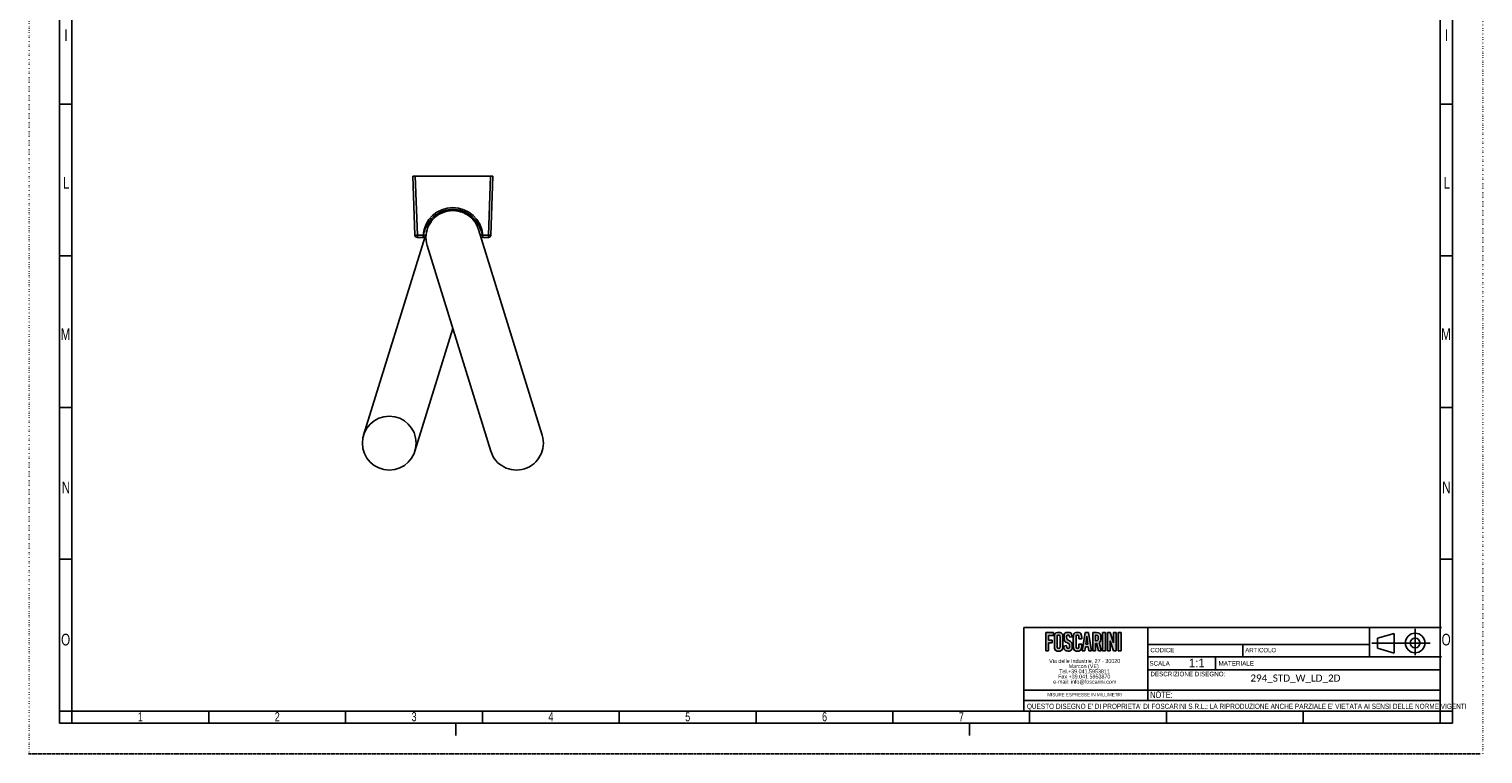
# Model space of a CAD drawing. Extents: x 0 to 594, y 0 to 841.
# Tile 1 of 2: x 0 to 594, y 0 to 296. Entities that reach past the tile are written whole.
import ezdxf
from ezdxf.enums import TextEntityAlignment as Align

# ---------------------------------------------------------------- set-up
doc = ezdxf.new("R2010")
doc.units = 0
doc.linetypes.add('SLD-PUNTI', pattern=[0.635, 0, -0.635])
doc.linetypes.add('SLD-SOLIDO', pattern=[0])
doc.layers.get('0').update_dxf_attribs({"linetype": 'CONTINUOUS'})
for name, color, linetype in [('CARTIGLIO', 7, 'SLD-SOLIDO'), ('DEFAULT', 15, 'SLD-SOLIDO'), ('FORMAT', 7, 'SLD-SOLIDO')]:
    doc.layers.add(name, color=color, linetype=linetype)
doc.styles.add('SLDTEXTSTYLE0', font='ARIAL.TTF', dxfattribs={"width": 0.948})
doc.styles.add('SLDTEXTSTYLE1', font='ARIAL.TTF', dxfattribs={"width": 0.8058})
doc.styles.add('SLDTEXTSTYLE2', font='ARIALN.TTF', dxfattribs={"width": 0.87})
doc.styles.add('SLDTEXTSTYLE3', font='GOTHIC.TTF', dxfattribs={"width": 0.913})
doc.styles.add('SLDTEXTSTYLE4', font='CALIBRI.TTF')
doc.styles.get("Standard").update_dxf_attribs({"font": 'GOTHIC.TTF'})

# ---------------------------------------------------------------- blocks, each defined once
blk = doc.blocks.new('SW_NOTE_0')
at = {"layer": 'CARTIGLIO', "color": 0, "insert": (0, 2.39), "char_height": 1.8521, "attachment_point": 1, "style": 'SLDTEXTSTYLE0'}
blk.add_mtext('DESCRIZIONE DISEGNO:', dxfattribs=at)
blk = doc.blocks.new('SW_NOTE_0_1')
at = {"layer": 'CARTIGLIO', "color": 0, "insert": (0, 2.31), "char_height": 1.793, "attachment_point": 1, "style": 'SLDTEXTSTYLE1'}
blk.add_mtext('CODICE', dxfattribs=at)
blk = doc.blocks.new('SW_NOTE_0_2')
at = {"layer": 'CARTIGLIO', "color": 0, "insert": (0, 2.39), "char_height": 1.851, "attachment_point": 1, "style": 'SLDTEXTSTYLE0'}
blk.add_mtext('SCALA', dxfattribs=at)
blk = doc.blocks.new('SW_NOTE_0_3')
at = {"layer": 'CARTIGLIO', "color": 0, "insert": (0, 2.31), "char_height": 1.793, "attachment_point": 1, "style": 'SLDTEXTSTYLE0'}
blk.add_mtext('ARTICOLO', dxfattribs=at)
blk = doc.blocks.new('SW_NOTE_0_4')
at = {"layer": 'CARTIGLIO', "color": 0, "insert": (0, 2.39), "char_height": 1.851, "attachment_point": 1, "style": 'SLDTEXTSTYLE0'}
blk.add_mtext('MATERIALE', dxfattribs=at)
blk = doc.blocks.new('SW_NOTE_0_5')
at = {"layer": 'DEFAULT', "color": 0, "insert": (3.28, 4.51), "char_height": 3.5, "attachment_point": 2, "style": 'SLDTEXTSTYLE0'}
blk.add_mtext('1:1', dxfattribs=at)
blk = doc.blocks.new('SW_NOTE_0_6')
at = {"layer": 'CARTIGLIO', "color": 0, "insert": (14.88, 1.71), "char_height": 1.3229, "attachment_point": 2, "style": 'SLDTEXTSTYLE0'}
blk.add_mtext('MISURE ESPRESSE IN MILLIMETRI', dxfattribs=at)
blk = doc.blocks.new('SW_NOTE_0_7')
at = {"layer": 'CARTIGLIO', "color": 0, "insert": (0, 2.73), "char_height": 2.11667, "attachment_point": 1, "style": 'SLDTEXTSTYLE2'}
blk.add_mtext("QUESTO DISEGNO E' DI PROPRIETA' DI FOSCARINI S.R.L.: LA RIPRODUZIONE ANCHE PARZIALE E' VIETATA AI SENSI DELLE NORME VIGENTI", dxfattribs=at)
blk = doc.blocks.new('SW_NOTE_0_8')
at = {"layer": 'CARTIGLIO', "color": 0, "insert": (0, 3.41), "char_height": 2.646, "attachment_point": 1, "style": 'SLDTEXTSTYLE2'}
blk.add_mtext('NOTE:', dxfattribs=at)
blk = doc.blocks.new('SW_NOTE_0_9')
at = {"color": 0, "linetype": 'CONTINUOUS', "char_height": 1.5875, "attachment_point": 2, "style": 'SLDTEXTSTYLE0'}
for s, insert in [('Via delle Industrie, 27 - 30020 ', (14.56, 2.05)), ('Marcon (VE)', (14.17, -0.07)), ('Fax +39.041.5953870 ', (14.39, -4.3)), ('Tel.+39.041.5953811 ', (14.47, -2.19)), ('e-mail: info@foscarini.com', (14.59, -6.42))]:
    blk.add_mtext(s, dxfattribs=dict(at, insert=insert))
blk = doc.blocks.new('BLOCCO1')
at = {"layer": 'FORMAT'}
for points in [[(-99.41, 46.99), (-97.41, 46.99), (-97.41, 48.13), (-100.55, 48.13), (-100.55, 40.69), (-99.41, 40.69), (-99.41, 43.96), (-97.92, 43.96), (-97.92, 45.1), (-99.41, 45.1)], [(-76.23, 40.69), (-77.37, 40.69), (-77.37, 48.13), (-76.23, 48.13)], [(-71.83, 48.13), (-72.91, 48.13), (-72.91, 43.98), (-74.22, 48.13), (-75.29, 48.13), (-75.29, 40.69), (-74.22, 40.69), (-74.22, 44.8), (-72.91, 40.71), (-72.91, 40.71), (-72.91, 40.69), (-71.83, 40.69)], [(-69.8, 40.69), (-70.94, 40.69), (-70.94, 48.13), (-69.8, 48.13)]]:
    blk.add_hatch(color=256, dxfattribs=at).paths.add_polyline_path(points, flags=0)
h = blk.add_hatch(color=256, dxfattribs=at)
edge = h.paths.add_edge_path(flags=0)
edge.add_spline(control_points=[(-97.07, 42.49), (-97.07, 41.44), (-96.52, 40.59), (-95.35, 40.59), (-94.17, 40.59), (-93.62, 41.44), (-93.62, 42.49)], knot_values=[0, 0, 0, 0, 1, 2, 3, 4, 4, 4, 4], weights=[1, 1, 1, 1, 1, 1, 1], degree=3, periodic=0)
edge.add_line((-93.62, 42.49), (-93.62, 46.32))
edge.add_spline(control_points=[(-93.62, 46.32), (-93.62, 47.37), (-94.17, 48.23), (-95.35, 48.23), (-96.52, 48.23), (-97.07, 47.37), (-97.07, 46.32)], knot_values=[0, 0, 0, 0, 1, 2, 3, 4, 4, 4, 4], weights=[1, 1, 1, 1, 1, 1, 1], degree=3, periodic=0)
edge.add_line((-97.07, 46.32), (-97.07, 42.49))
edge = h.paths.add_edge_path(flags=0)
edge.add_line((-95.94, 42.52), (-95.94, 46.29))
edge.add_spline(control_points=[(-95.94, 46.29), (-95.94, 46.85), (-95.8, 47.12), (-95.35, 47.12), (-94.89, 47.12), (-94.75, 46.85), (-94.75, 46.29)], knot_values=[0, 0, 0, 0, 1, 2, 3, 4, 4, 4, 4], weights=[1, 1, 1, 1, 1, 1, 1], degree=3, periodic=0)
edge.add_line((-94.75, 46.29), (-94.75, 42.52))
edge.add_spline(control_points=[(-94.75, 42.52), (-94.75, 41.97), (-94.89, 41.7), (-95.35, 41.7), (-95.8, 41.7), (-95.94, 41.97), (-95.94, 42.52)], knot_values=[0, 0, 0, 0, 1, 2, 3, 4, 4, 4, 4], weights=[1, 1, 1, 1, 1, 1, 1], degree=3, periodic=0)
h = blk.add_hatch(color=256, dxfattribs=at)
edge = h.paths.add_edge_path(flags=0)
edge.add_spline(control_points=[(-90.84, 46.29), (-90.89, 46.93), (-91.19, 47.12), (-91.44, 47.12), (-91.8, 47.12), (-92.05, 46.85), (-92.05, 46.39), (-92.05, 45.12), (-89.77, 44.51), (-89.77, 42.49), (-89.77, 41.27), (-90.5, 40.59), (-91.55, 40.59), (-92.59, 40.59), (-93.19, 41.54), (-93.23, 42.65)], knot_values=[0, 0, 0, 0, 1, 2, 3, 4, 5, 6, 7, 8, 9, 10, 11, 12, 13, 13, 13, 13], weights=[1, 1, 1, 1, 1, 1, 1, 1, 1, 1, 1, 1, 1, 1, 1, 1], degree=3, periodic=0)
edge.add_line((-93.23, 42.65), (-92.16, 42.82))
edge.add_spline(control_points=[(-92.16, 42.82), (-92.12, 42.07), (-91.85, 41.7), (-91.49, 41.7), (-91.1, 41.7), (-90.84, 41.94), (-90.84, 42.38), (-90.84, 43.85), (-93.12, 44.24), (-93.12, 46.38), (-93.12, 47.56), (-92.49, 48.23), (-91.38, 48.23), (-90.47, 48.23), (-89.87, 47.48), (-89.77, 46.43)], knot_values=[0, 0, 0, 0, 1, 2, 3, 4, 5, 6, 7, 8, 9, 10, 11, 12, 13, 13, 13, 13], weights=[1, 1, 1, 1, 1, 1, 1, 1, 1, 1, 1, 1, 1, 1, 1, 1], degree=3, periodic=0)
edge.add_line((-89.77, 46.43), (-90.84, 46.29))
h = blk.add_hatch(color=256, dxfattribs=at)
edge = h.paths.add_edge_path(flags=0)
edge.add_line((-85.91, 45.64), (-87.05, 45.64))
edge.add_line((-87.05, 45.64), (-87.05, 46.22))
edge.add_spline(control_points=[(-87.05, 46.22), (-87.05, 46.85), (-87.31, 47.12), (-87.6, 47.12), (-88.06, 47.12), (-88.2, 46.85), (-88.2, 46.29)], knot_values=[0, 0, 0, 0, 1, 2, 3, 4, 4, 4, 4], weights=[1, 1, 1, 1, 1, 1, 1], degree=3, periodic=0)
edge.add_line((-88.2, 46.29), (-88.2, 42.52))
edge.add_spline(control_points=[(-88.2, 42.52), (-88.2, 41.97), (-88.06, 41.7), (-87.6, 41.7), (-87.19, 41.7), (-87.05, 41.97), (-87.05, 42.45)], knot_values=[0, 0, 0, 0, 1, 2, 3, 4, 4, 4, 4], weights=[1, 1, 1, 1, 1, 1, 1], degree=3, periodic=0)
edge.add_line((-87.05, 42.45), (-87.05, 43.35))
edge.add_line((-87.05, 43.35), (-85.91, 43.35))
edge.add_line((-85.91, 43.35), (-85.91, 42.49))
edge.add_spline(control_points=[(-85.91, 42.49), (-85.91, 41.44), (-86.46, 40.59), (-87.6, 40.59), (-88.79, 40.59), (-89.34, 41.44), (-89.34, 42.49)], knot_values=[0, 0, 0, 0, 1, 2, 3, 4, 4, 4, 4], weights=[1, 1, 1, 1, 1, 1, 1], degree=3, periodic=0)
edge.add_line((-89.34, 42.49), (-89.34, 46.32))
edge.add_spline(control_points=[(-89.34, 46.32), (-89.34, 47.37), (-88.79, 48.23), (-87.6, 48.23), (-86.46, 48.23), (-85.91, 47.3), (-85.91, 46.19)], knot_values=[0, 0, 0, 0, 1, 2, 3, 4, 4, 4, 4], weights=[1, 1, 1, 1, 1, 1, 1], degree=3, periodic=0)
edge.add_line((-85.91, 46.19), (-85.91, 45.64))
h = blk.add_hatch(color=256, dxfattribs=at)
h.paths.add_polyline_path([(-83.2, 42.37), (-82.93, 40.7), (-81.86, 40.7), (-83.05, 48.14), (-84.48, 48.14), (-85.66, 40.7), (-84.59, 40.7), (-84.33, 42.37)], flags=0)
h.paths.add_polyline_path([(-83.76, 46.65), (-83.37, 43.44), (-84.16, 43.44)], flags=0)
h = blk.add_hatch(color=256, dxfattribs=at)
edge = h.paths.add_edge_path(flags=0)
edge.add_line((-79.03, 40.69), (-77.92, 40.69))
edge.add_line((-77.92, 40.69), (-77.92, 40.69))
edge.add_line((-77.92, 40.69), (-77.92, 40.69))
edge.add_line((-77.92, 40.69), (-77.98, 40.91))
edge.add_line((-77.98, 40.91), (-78.82, 44.06))
edge.add_spline(control_points=[(-78.82, 44.06), (-78.46, 44.26), (-78.07, 44.74), (-78.07, 45.93), (-78.07, 47.52), (-78.69, 48.13), (-79.89, 48.13)], knot_values=[0, 0, 0, 0, 1, 2, 3, 4, 4, 4, 4], weights=[1, 1, 1, 1, 1, 1, 1], degree=3, periodic=0)
edge.add_line((-79.89, 48.13), (-81.39, 48.13))
edge.add_line((-81.39, 48.13), (-81.39, 40.69))
edge.add_line((-81.39, 40.69), (-80.32, 40.69))
edge.add_line((-80.32, 40.69), (-80.32, 43.74))
edge.add_spline(control_points=[(-80.32, 43.74), (-80.16, 43.74), (-79.98, 43.75), (-79.85, 43.76)], knot_values=[0, 0, 0, 0, 1, 1, 1, 1], weights=[1, 1, 1, 1], degree=3, periodic=0)
edge.add_line((-79.85, 43.76), (-79.03, 40.69))
edge = h.paths.add_edge_path(flags=0)
edge.add_spline(control_points=[(-79.94, 47.08), (-79.36, 47.08), (-79.14, 46.82), (-79.14, 45.93), (-79.14, 45.05), (-79.36, 44.79), (-79.94, 44.79)], knot_values=[0, 0, 0, 0, 1, 2, 3, 4, 4, 4, 4], weights=[1, 1, 1, 1, 1, 1, 1], degree=3, periodic=0)
edge.add_line((-79.94, 44.79), (-80.32, 44.79))
edge.add_line((-80.32, 44.79), (-80.32, 47.08))
edge.add_line((-80.32, 47.08), (-79.94, 47.08))
at = {"layer": 'CARTIGLIO', "color": 218, "linetype": 'SLD-SOLIDO'}
for p, q in [((-109.59, 50.15), (-58.81, 50.15)), ((-58.81, 38.2), (-58.81, 50.15)), ((-58.81, 50.15), (61.25, 50.15)), ((31.84, 38.2), (31.84, 50.15)), ((-58.81, 43.3), (31.84, 43.3)), ((-20.05, 43.3), (-20.05, 38.2)), ((-58.81, 38.2), (-58.81, 24.66)), ((-58.81, 38.2), (61.25, 38.2)), ((-55.6, 40.25), (-55.6, 40.25)), ((-31.12, 38.2), (-31.12, 32.88)), ((-58.81, 32.88), (60.69, 32.88)), ((-58.81, 24.66), (-109.59, 24.66)), ((60.69, 24.66), (-58.81, 24.66)), ((-58.81, 24.66), (-58.81, 20.34)), ((60.69, 20.34), (60.69, 24.66)), ((60.69, 20.29), (60.69, 24.66)), ((-109.59, 20.34), (60.69, 20.34)), ((60.69, 16.08), (60.69, 20.34)), ((60.69, 16.08), (60.69, 20.29)), ((-109.59, 16.08), (60.69, 16.08)), ((-109.59, 16.08), (60.69, 16.08)), ((-109.59, 16.08), (60.69, 16.08))]:
    blk.add_line(p, q, dxfattribs=at)
at = {"layer": 'FORMAT', "color": 218}
for p, q in [((-109.59, 50.15), (-109.59, 16.08)), ((35, 45.8), (41.93, 47.8)), ((41.93, 47.8), (41.93, 39.8)), ((50.45, 49.66), (50.45, 38.89)), ((56.65, 43.8), (32.8, 43.8)), ((35, 45.8), (35, 41.8)), ((35, 41.8), (41.93, 39.8))]:
    blk.add_line(p, q, dxfattribs=at)
at = {"layer": 'FORMAT', "color": 7}
for p, q in [((-97.41, 48.13), (-100.55, 48.13)), ((-100.55, 48.13), (-100.55, 40.69)), ((-97.41, 46.99), (-97.41, 48.13)), ((-84.48, 48.14), (-85.66, 40.7)), ((-83.05, 48.14), (-84.48, 48.14)), ((-81.86, 40.7), (-83.05, 48.14)), ((-79.89, 48.13), (-81.39, 48.13)), ((-81.39, 48.13), (-81.39, 40.69)), ((-77.37, 40.69), (-77.37, 48.13)), ((-77.37, 48.13), (-76.23, 48.13)), ((-76.23, 48.13), (-76.23, 40.69)), ((-74.22, 48.13), (-75.29, 48.13)), ((-75.29, 48.13), (-75.29, 40.69)), ((-72.91, 43.98), (-74.22, 48.13)), ((-72.91, 48.13), (-72.91, 43.98)), ((-71.83, 48.13), (-72.91, 48.13)), ((-71.83, 40.69), (-71.83, 48.13)), ((-70.94, 40.69), (-70.94, 48.13)), ((-70.94, 48.13), (-69.8, 48.13)), ((-69.8, 48.13), (-69.8, 40.69)), ((-99.41, 45.1), (-99.41, 46.99)), ((-99.41, 46.99), (-97.41, 46.99)), ((-97.92, 45.1), (-99.41, 45.1)), ((-99.41, 40.69), (-99.41, 43.96)), ((-99.41, 43.96), (-97.92, 43.96)), ((-97.92, 43.96), (-97.92, 45.1)), ((-97.07, 46.32), (-97.07, 42.49)), ((-95.94, 42.52), (-95.94, 46.29)), ((-94.75, 46.29), (-94.75, 42.52)), ((-93.62, 42.49), (-93.62, 46.32)), ((-93.23, 42.65), (-92.16, 42.82)), ((-89.77, 46.43), (-90.84, 46.29)), ((-89.34, 42.49), (-89.34, 46.32)), ((-88.2, 46.29), (-88.2, 42.52)), ((-87.05, 45.64), (-87.05, 46.22)), ((-85.91, 45.64), (-87.05, 45.64)), ((-87.05, 42.45), (-87.05, 43.35)), ((-87.05, 43.35), (-85.91, 43.35)), ((-85.91, 46.19), (-85.91, 45.64)), ((-85.91, 43.35), (-85.91, 42.49)), ((-84.59, 40.7), (-84.33, 42.37)), ((-84.33, 42.37), (-83.2, 42.37)), ((-84.16, 43.44), (-83.76, 46.65)), ((-83.37, 43.44), (-84.16, 43.44)), ((-83.76, 46.65), (-83.37, 43.44)), ((-83.2, 42.37), (-82.93, 40.7)), ((-80.32, 44.79), (-80.32, 47.08)), ((-80.32, 47.08), (-79.94, 47.08)), ((-79.94, 44.79), (-80.32, 44.79)), ((-80.32, 40.69), (-80.32, 43.74)), ((-79.85, 43.76), (-79.03, 40.69)), ((-77.98, 40.91), (-78.82, 44.06)), ((-74.22, 40.69), (-74.22, 44.8)), ((-74.22, 44.8), (-72.91, 40.71)), ((-100.55, 40.69), (-99.41, 40.69)), ((-85.66, 40.7), (-84.59, 40.7)), ((-82.93, 40.7), (-81.86, 40.7)), ((-81.39, 40.69), (-80.32, 40.69)), ((-79.03, 40.69), (-77.92, 40.69)), ((-77.92, 40.69), (-77.98, 40.91)), ((-77.92, 40.69), (-77.92, 40.69)), ((-77.92, 40.69), (-77.92, 40.69)), ((-76.23, 40.69), (-77.37, 40.69)), ((-75.29, 40.69), (-74.22, 40.69)), ((-72.91, 40.71), (-72.91, 40.71)), ((-72.91, 40.71), (-72.91, 40.69)), ((-72.91, 40.69), (-71.83, 40.69)), ((-69.8, 40.69), (-70.94, 40.69))]:
    blk.add_line(p, q, dxfattribs=at)
at = {"layer": 'FORMAT', "color": 218}
for radius in [4, 2]:
    blk.add_circle((50.45, 43.88), radius, dxfattribs=at)
at = {"layer": 'FORMAT', "color": 7}
for points in [[(-93.62, 46.32), (-93.62, 47.37), (-94.17, 48.23), (-95.35, 48.23), (-96.52, 48.23), (-97.07, 47.37), (-97.07, 46.32)], [(-92.16, 42.82), (-92.12, 42.07), (-91.85, 41.7), (-91.49, 41.7), (-91.1, 41.7), (-90.84, 41.94), (-90.84, 42.38), (-90.84, 43.85), (-93.12, 44.24), (-93.12, 46.38), (-93.12, 47.56), (-92.49, 48.23), (-91.38, 48.23), (-90.47, 48.23), (-89.87, 47.48), (-89.77, 46.43)], [(-89.34, 46.32), (-89.34, 47.37), (-88.79, 48.23), (-87.6, 48.23), (-86.46, 48.23), (-85.91, 47.3), (-85.91, 46.19)], [(-78.82, 44.06), (-78.46, 44.26), (-78.07, 44.74), (-78.07, 45.93), (-78.07, 47.52), (-78.69, 48.13), (-79.89, 48.13)], [(-97.07, 42.49), (-97.07, 41.44), (-96.52, 40.59), (-95.35, 40.59), (-94.17, 40.59), (-93.62, 41.44), (-93.62, 42.49)], [(-95.94, 46.29), (-95.94, 46.85), (-95.8, 47.12), (-95.35, 47.12), (-94.89, 47.12), (-94.75, 46.85), (-94.75, 46.29)], [(-94.75, 42.52), (-94.75, 41.97), (-94.89, 41.7), (-95.35, 41.7), (-95.8, 41.7), (-95.94, 41.97), (-95.94, 42.52)], [(-90.84, 46.29), (-90.89, 46.93), (-91.19, 47.12), (-91.44, 47.12), (-91.8, 47.12), (-92.05, 46.85), (-92.05, 46.39), (-92.05, 45.12), (-89.77, 44.51), (-89.77, 42.49), (-89.77, 41.27), (-90.5, 40.59), (-91.55, 40.59), (-92.59, 40.59), (-93.19, 41.54), (-93.23, 42.65)], [(-85.91, 42.49), (-85.91, 41.44), (-86.46, 40.59), (-87.6, 40.59), (-88.79, 40.59), (-89.34, 41.44), (-89.34, 42.49)], [(-87.05, 46.22), (-87.05, 46.85), (-87.31, 47.12), (-87.6, 47.12), (-88.06, 47.12), (-88.2, 46.85), (-88.2, 46.29)], [(-88.2, 42.52), (-88.2, 41.97), (-88.06, 41.7), (-87.6, 41.7), (-87.19, 41.7), (-87.05, 41.97), (-87.05, 42.45)], [(-80.32, 43.74), (-80.16, 43.74), (-79.98, 43.75), (-79.85, 43.76)], [(-79.94, 47.08), (-79.36, 47.08), (-79.14, 46.82), (-79.14, 45.93), (-79.14, 45.05), (-79.36, 44.79), (-79.94, 44.79)]]:
    blk.add_open_spline(points, degree=3, dxfattribs=at)
at = {"color": 7, "linetype": 'CONTINUOUS'}
blk.add_blockref('SW_NOTE_0_9', (-99.23, 35.28), dxfattribs=at)
at = {"layer": 'CARTIGLIO', "color": 7}
for name, p in [('SW_NOTE_0_1', (-57.8, 39.57)), ('SW_NOTE_0_3', (-19.02, 39.57)), ('SW_NOTE_0_2', (-58.21, 34.1)), ('SW_NOTE_0_4', (-29.93, 34.1)), ('SW_NOTE_0', (-57.8, 29.75)), ('SW_NOTE_0_8', (-57.9, 20.65)), ('SW_NOTE_0_7', (-108.3, 16.36)), ('SW_NOTE_0_6', (-99.59, 21.72))]:
    blk.add_blockref(name, p, dxfattribs=at)
at = {"layer": 'DEFAULT', "color": 15}
blk.add_blockref('SW_NOTE_0_5', (-42.1, 32.98), dxfattribs=at)
at = {"layer": 'FORMAT', "color": 7, "style": 'SLDTEXTSTYLE3', "width": 0.913}
blk.add_attdef('AUTOATTR2', text='', height=3.7, dxfattribs=at).set_placement((-25.58, 26.17), align=Align.BOTTOM_LEFT)
at = {"layer": 'FORMAT', "color": 7}
for tag in ['AUTOATTR0', 'AUTOATTR1']:
    blk.add_attdef(tag, (0, 0), '', height=3.53, dxfattribs=at)

msp = doc.modelspace()

# ---------------------------------------------------------------- linework, layer by layer
at = {"color": 7, "linetype": 'SLD-PUNTI'}
for p, q in [((0, 0), (0, 841)), ((594.5, 841), (594.5, 0)), ((0, 0), (594.5, 0))]:
    msp.add_line(p, q, dxfattribs=at)
at = {"color": 7, "linetype": 'SLD-SOLIDO'}
for p, q in [((12.5, 12.5), (12.5, 828.5)), ((582, 12.5), (582, 828.5)), ((17.5, 17.5), (17.5, 823.5)), ((577, 17.5), (577, 823.5)), ((17.5, 265.5), (12.5, 265.5)), ((582, 265.5), (577, 265.5)), ((582, 265.5), (577, 265.5)), ((157.77, 211.93), (156.93, 235.97)), ((156.93, 235.97), (157.93, 235.97)), ((188.68, 235.97), (157.93, 235.97)), ((188.68, 235.97), (189.67, 235.97)), ((189.67, 235.97), (188.84, 211.93)), ((209.81, 130.22), (183.81, 214.22)), ((161.92, 211.42), (136.79, 130.22)), ((161.09, 210.97), (158.77, 210.97)), ((161.09, 211.93), (162.34, 211.93)), ((184.52, 211.93), (185.51, 211.93)), ((187.84, 210.97), (185.51, 210.97)), ((17.5, 203.5), (12.5, 203.5)), ((162.79, 207.72), (188.79, 123.72)), ((582, 203.5), (577, 203.5)), ((582, 203.5), (577, 203.5)), ((157.81, 123.72), (173.3, 173.77)), ((17.5, 141.5), (12.5, 141.5)), ((582, 141.5), (577, 141.5)), ((582, 141.5), (577, 141.5)), ((17.5, 79.5), (12.5, 79.5)), ((582, 79.5), (577, 79.5)), ((582, 79.5), (577, 79.5)), ((17.5, 17.5), (12.5, 17.5)), ((17.5, 17.5), (12.5, 17.5)), ((582, 12.5), (12.5, 12.5)), ((577, 17.5), (17.5, 17.5)), ((17.5, 17.5), (17.5, 12.5)), ((73.45, 12.5), (73.45, 17.5)), ((129.4, 12.5), (129.4, 17.5)), ((174.5, 12.5), (174.5, 7.5)), ((185.35, 12.5), (185.35, 17.5)), ((241.3, 12.5), (241.3, 17.5)), ((297.25, 12.5), (297.25, 17.5)), ((353.2, 12.5), (353.2, 17.5)), ((384.5, 12.5), (384.5, 7.5)), ((409.15, 12.5), (409.15, 17.5)), ((465.1, 12.5), (465.1, 17.5)), ((521.05, 12.5), (521.05, 17.5)), ((577, 17.5), (577, 12.5)), ((577, 17.5), (582, 17.5))]:
    msp.add_line(p, q, dxfattribs=at)
at = {"color": 9, "linetype": 'SLD-SOLIDO'}
for p, q in [((157.93, 235.97), (158.77, 211.93)), ((187.84, 211.93), (188.68, 235.97)), ((158.77, 211.93), (161.09, 211.93)), ((158.77, 211.93), (158.77, 210.97)), ((161.09, 211.93), (161.09, 210.97)), ((185.51, 211.93), (187.84, 211.93)), ((185.51, 210.97), (185.51, 211.93)), ((187.84, 210.97), (187.84, 211.93))]:
    msp.add_line(p, q, dxfattribs=at)
at = {"color": 7, "linetype": 'SLD-SOLIDO'}
msp.add_circle((147.3, 126.97), 11, dxfattribs=at)
at = {"color": 9, "linetype": 'SLD-SOLIDO'}
for centre, radius, start, end in [((173.3, 210.93), 12.25, 4.68242, 175.31758), ((158.27, 219.1), 7.19, 266.0129, 273.9871), ((161.93, 219.08), 7.19, 263.33689, 271.29388), ((184.4, 223.53), 11.64, 270.63539, 275.45096), ((188.34, 219.1), 7.19, 266.0129, 273.9871)]:
    msp.add_arc(centre, radius, start, end, dxfattribs=at)
at = {"color": 7, "linetype": 'SLD-SOLIDO'}
for centre, radius, start, end in [((173.3, 210.97), 11, 17.19854, 197.19854), ((158.77, 211.97), 1, 182, 270), ((161.09, 211.97), 1, 270, 355.31758), ((173.3, 210.97), 11.25, 175.07873, 175.31758), ((185.51, 211.97), 1, 213.68649, 270), ((187.84, 211.97), 1, 270, 358), ((199.3, 126.97), 11, 197.19854, 17.19854)]:
    msp.add_arc(centre, radius, start, end, dxfattribs=at)
msp.add_open_spline([(185.51, 211.93), (185.49, 211.93), (185.47, 211.95), (185.44, 211.99), (185.43, 212.01), (185.4, 212.07), (185.38, 212.11), (185.33, 212.24), (185.31, 212.33), (185.22, 212.59), (185.17, 212.76), (185.02, 213.29), (184.91, 213.63), (184.54, 214.66), (184.26, 215.32), (183.74, 216.28), (183.55, 216.6), (183.16, 217.2), (182.95, 217.5), (182.28, 218.35), (181.79, 218.88), (180.7, 219.85), (180.12, 220.29), (178.9, 221.04), (178.25, 221.36), (176.89, 221.89), (176.2, 222.09), (175.13, 222.29), (174.78, 222.34), (174.06, 222.41), (173.69, 222.42), (172.6, 222.43), (171.88, 222.36), (170.82, 222.17), (170.47, 222.08), (169.77, 221.89), (169.42, 221.77), (168.4, 221.39), (167.76, 221.07), (166.52, 220.32), (165.93, 219.88), (164.85, 218.91), (164.35, 218.38), (163.45, 217.23), (163.05, 216.62), (162.35, 215.34), (162.06, 214.67), (161.7, 213.64), (161.59, 213.29), (161.43, 212.76), (161.38, 212.59), (161.3, 212.33), (161.27, 212.24), (161.22, 212.11), (161.2, 212.07), (161.17, 212.01), (161.16, 211.99), (161.13, 211.95), (161.12, 211.93), (161.09, 211.93)], degree=3, knots=[0, 0, 0, 0, 0.001953, 0.001953, 0.003906, 0.003906, 0.007812, 0.007812, 0.015625, 0.015625, 0.03125, 0.03125, 0.0625, 0.0625, 0.125, 0.125, 0.15625, 0.15625, 0.1875, 0.1875, 0.25, 0.25, 0.3125, 0.3125, 0.375, 0.375, 0.4375, 0.4375, 0.46875, 0.46875, 0.5, 0.5, 0.5625, 0.5625, 0.59375, 0.59375, 0.625, 0.625, 0.6875, 0.6875, 0.75, 0.75, 0.8125, 0.8125, 0.875, 0.875, 0.9375, 0.9375, 0.96875, 0.96875, 0.984375, 0.984375, 0.992188, 0.992188, 0.996094, 0.996094, 0.998047, 0.998047, 1, 1, 1, 1], dxfattribs=at)

# ---------------------------------------------------------------- block references
at = {"layer": 'FORMAT'}
ref = msp.add_blockref('BLOCCO1', (516.33, 1.42), dxfattribs=at)
ref.add_attrib('AUTOATTR2', '294_STD_W_LD_2D', dxfattribs={"color": 7, "height": 2.9104, "style": 'SLDTEXTSTYLE4'}).set_placement((499.41, 28.65), align=Align.BOTTOM_LEFT)

# ---------------------------------------------------------------- texts
at = {"color": 7, "linetype": 'CONTINUOUS', "attachment_point": 2, "style": 'SLDTEXTSTYLE2'}
for s, insert, char_height in [('I', (15.1, 296.06), 4.76), ('I', (579.6, 296.06), 4.76), ('L', (15.23, 235.72), 4.76), ('L', (579.73, 235.72), 4.76), ('M', (14.89, 173.89), 4.76), ('M', (579.39, 173.89), 4.76), ('N', (15.06, 111.26), 4.76), ('N', (579.56, 111.26), 4.76), ('O', (14.96, 49.08), 4.76), ('O', (579.46, 49.08), 4.76), ('1', (45.53, 17.03), 3.7), ('2', (101.48, 17.03), 3.7), ('3', (157.43, 17.03), 3.7), ('4', (213.38, 17.03), 3.7), ('5', (269.33, 17.03), 3.7), ('6', (325.28, 17.03), 3.7), ('7', (381.23, 17.03), 3.7)]:
    msp.add_mtext(s, dxfattribs=dict(at, insert=insert, char_height=char_height))

doc.saveas('drawing.dxf')
